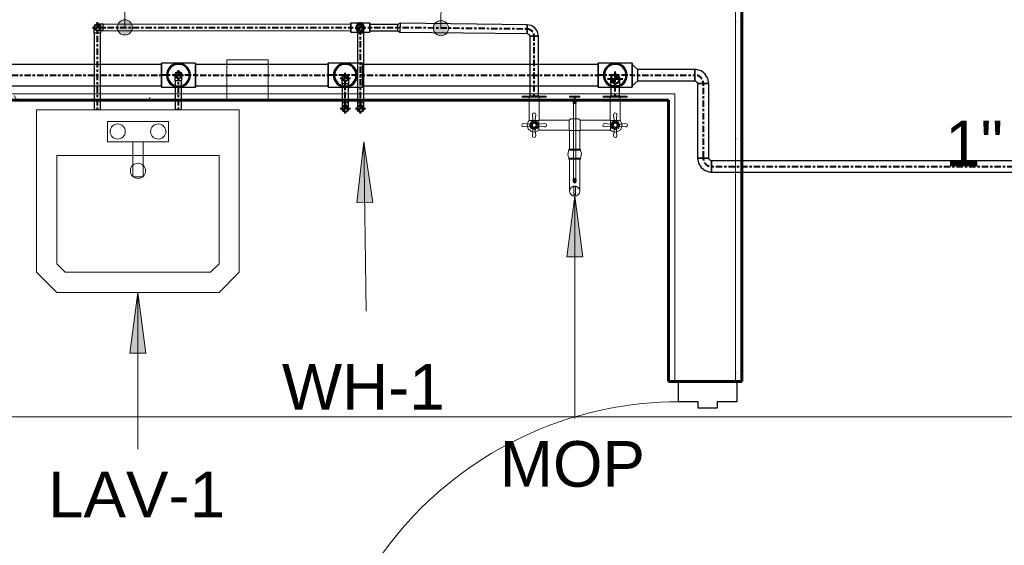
# Model space of a CAD drawing. Header units: inches. Extents: x 102 to 2483, y -110 to 488.
# Tile 15 of 30: x 1408 to 1506, y 41 to 92. Entities that reach past the tile are written whole.
import ezdxf

# ---------------------------------------------------------------- set-up
doc = ezdxf.new("R2010")
doc.units = ezdxf.units.IN
doc.header["$MEASUREMENT"] = 0
doc.linetypes.add('Center', pattern=[1.25, 0.25, -0.1875, 0.625, -0.1875])
for name, color, linetype, lineweight in [('A-DOOR', 31, 'Continuous', 18), ('A-DOOR-FRAM', 31, 'Continuous', 30), ('A-WALL', 113, 'Continuous', 18), ('A-WALL-PATT', 111, 'Continuous', 60), ('G-ANNO-SYMB', 111, 'Continuous', 9), ('G-ANNO-TEXT', 231, 'Continuous', 9), ('I-WALL', 2, 'Continuous', 18), ('P-PIPE', 3, 'Continuous', 30), ('P-PIPE-CNTR', 3, 'Center', 40), ('P-PIPE-IDEN', 2, 'Continuous', 9), ('P-SANR-FIXT', 6, 'Continuous', 9), ('P-SANR-FIXT-IDEN', 2, 'Continuous', 9)]:
    doc.layers.add(name, color=color, linetype=linetype, lineweight=lineweight)
doc.styles.add('Arial_2', font='arial.ttf', dxfattribs={"height": 4.5})
pattern_1 = [(0, (0, 0), (15.36, 3.84), [0.634, -10.886, 0.634, -10.886, -61.44]), (0, (0, 0), (15.36, 3.84), [-23.04, 0.634, -22.406, 0.634, -10.886, -26.88]), (0, (0, 0), (15.36, 3.84), [-57.6, 0.634, -7.046, 0.634, -18.566]), (120, (5.76, 1.92), (-11.00554, 11.38215), [0.634, -10.886, 0.634, -10.886, -61.44]), (120, (5.76, 1.92), (-11.00554, 11.38215), [-23.04, 0.634, -22.406, 0.634, -10.886, -26.88]), (120, (5.76, 1.92), (-11.00554, 11.38215), [-57.6, 0.634, -7.046, 0.634, -18.566]), (240, (7.68, 9.6), (-4.35446, -15.22215), [0.634, -10.886, 0.634, -10.886, -61.44]), (240, (7.68, 9.6), (-4.35446, -15.22215), [-23.04, 0.634, -22.406, 0.634, -10.886, -26.88]), (240, (7.68, 9.6), (-4.35446, -15.22215), [-57.6, 0.634, -7.046, 0.634, -18.566])]

# ---------------------------------------------------------------- blocks, each defined once
blk = doc.blocks.new('Door-Passage-Single-Flush - 36_ x 84_-580149-Domestic Water Floor Plan')
at = {"layer": 'A-DOOR', "color": 50, "lineweight": 30}
for p, q in [((16.25, -2.875), (18, -2.875)), ((16.25, -38.875), (16.25, -2.875)), ((18, -2.875), (18, -38.875)), ((18, -38.875), (16.25, -38.875))]:
    blk.add_line(p, q, dxfattribs=at)
at = {"layer": 'A-DOOR', "color": 7, "lineweight": 9}
blk.add_arc((18, -2.875), 36, 180, 270, dxfattribs=at)
at = {"layer": 'A-DOOR-FRAM', "color": 50}
for p, q in [((-20, 2.875), (-18, 2.875)), ((-20, -2.875), (-20, 2.875)), ((-18, 2.875), (-18, 0.9375)), ((18, 2.875), (20, 2.875)), ((18, 0.9375), (18, 2.875)), ((20, 2.875), (20, -2.875)), ((-18, 0.9375), (-17.375, 0.9375)), ((-17.375, 0.9375), (-17.375, -0.9375)), ((17.375, 0.9375), (18, 0.9375)), ((17.375, -0.9375), (17.375, 0.9375)), ((-18, -0.9375), (-18, -2.875)), ((-17.375, -0.9375), (-18, -0.9375)), ((18, -0.9375), (17.375, -0.9375)), ((18, -2.875), (18, -0.9375)), ((-18, -2.875), (-20, -2.875)), ((20, -2.875), (18, -2.875))]:
    blk.add_line(p, q, dxfattribs=at)
blk = doc.blocks.new('ANG M_I Facility_HOST_REVISED_07082024_rvt-1-Domestic Water Floor Plan')
at = {"layer": 'A-WALL-PATT', "lineweight": 9}
h = blk.add_hatch(dxfattribs=at)
h.set_pattern_fill('FP_2', style=0, pattern_type=2)
h.set_pattern_definition(pattern_1)
h.paths.add_polyline_path([(-31.311, 85.088), (-30.686, 85.088), (-30.686, 56.713), (-31.311, 56.713), (-31.311, 84.463)])
h.paths.add_polyline_path([(-30.686, 16.713), (-30.686, 12.713), (-31.311, 12.713), (-31.311, 16.713)])
h.paths.add_polyline_path([(-31.311, 93.088), (-31.311, 93.713), (-31.311, 135.025), (-30.686, 135.65), (-30.686, 134.766), (-30.686, 93.088)])
h = blk.add_hatch(dxfattribs=at)
h.set_pattern_fill('FP_2', style=0, pattern_type=2)
h.set_pattern_definition(pattern_1)
h.paths.add_polyline_path([(-24.061, 12.713), (-24.686, 12.713), (-24.686, 16.713), (-24.061, 16.713)])
h.paths.add_polyline_path([(-24.686, 132.281), (-24.061, 132.906), (-24.061, 132.022), (-24.061, 56.713), (-24.686, 56.713)])
h = blk.add_hatch(dxfattribs=at)
h.set_pattern_fill('FP_2', style=0, pattern_type=2)
h.set_pattern_definition(pattern_1)
h.paths.add_polyline_path([(-162.186, 85.088), (-31.311, 85.088), (-31.311, 84.463), (-161.561, 84.463), (-162.186, 84.463)])
at = {"layer": 'A-WALL', "color": 10}
for p, q in [((-24.686, 132.281), (-24.686, 56.713)), ((-31.311, 85.088), (-162.186, 85.088)), ((-31.311, 85.088), (-30.686, 85.088)), ((-30.686, 85.088), (-30.686, 56.713))]:
    blk.add_line(p, q, dxfattribs=at)
at = {"layer": 'I-WALL', "color": 250, "lineweight": 60}
for p, q in [((-24.061, 56.713), (-24.061, 132.022)), ((-161.561, 84.463), (-31.311, 84.463)), ((-31.311, 84.463), (-31.311, 56.713)), ((-31.311, 56.713), (-24.061, 56.713))]:
    blk.add_line(p, q, dxfattribs=at)
at = {"layer": 'I-WALL', "color": 10}
for p, q in [((-74.891, 88.463), (-74.891, 84.463)), ((-74.891, 88.463), (-74.891, 88.463)), ((-74.891, 88.463), (-70.828, 88.463)), ((-70.828, 88.463), (-70.828, 84.463)), ((-70.828, 88.463), (-70.828, 88.463)), ((-70.828, 84.463), (-74.891, 84.463)), ((-74.891, 84.463), (-74.891, 84.463)), ((-70.828, 84.463), (-70.828, 84.463)), ((-31.311, 84.463), (-31.311, 84.463)), ((-31.311, 56.713), (-31.311, 56.713)), ((-24.061, 56.713), (-24.061, 56.713))]:
    blk.add_line(p, q, dxfattribs=at)
at = {"layer": 'A-DOOR', "color": 10, "lineweight": 18, "rotation": 269.9999999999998}
blk.add_blockref('Door-Passage-Single-Flush - 36_ x 84_-580149-Domestic Water Floor Plan', (-27.436, 36.713), dxfattribs=at)
blk = doc.blocks.new('Lavatory - Wall Mounted - 20_x18_ - Public-2076793-Domestic Water Floor Plan')
at = {"layer": 'P-SANR-FIXT'}
for p, q in [((-93.666, 67.5), (-93.666, 83.5)), ((-93.666, 83.5), (-73.666, 83.5)), ((-73.666, 83.5), (-93.666, 83.5)), ((-93.666, 83.5), (-93.666, 67.5)), ((-93.666, 83.5), (-93.666, 83.5)), ((-73.666, 83.5), (-73.666, 67.5)), ((-73.666, 67.5), (-73.666, 83.5)), ((-73.666, 83.5), (-73.666, 83.5)), ((-86.666, 80.375), (-86.666, 82.375)), ((-86.666, 82.375), (-80.666, 82.375)), ((-80.666, 82.375), (-86.666, 82.375)), ((-86.666, 82.375), (-86.666, 80.375)), ((-86.666, 82.375), (-86.666, 82.375)), ((-80.666, 82.375), (-80.666, 80.375)), ((-80.666, 80.375), (-80.666, 82.375)), ((-80.666, 82.375), (-80.666, 82.375)), ((-80.666, 80.375), (-86.666, 80.375)), ((-86.666, 80.375), (-80.666, 80.375)), ((-86.666, 80.375), (-86.666, 80.375)), ((-84.166, 80.375), (-83.166, 80.375)), ((-84.166, 80.375), (-84.166, 76.911)), ((-84.166, 80.375), (-84.166, 80.375)), ((-84.166, 80.375), (-84.166, 76.911)), ((-83.166, 80.375), (-84.166, 80.375)), ((-83.166, 76.911), (-83.166, 80.375)), ((-83.166, 80.375), (-83.166, 76.911)), ((-83.166, 80.375), (-83.166, 80.375)), ((-80.666, 80.375), (-80.666, 80.375)), ((-91.666, 68.328), (-91.666, 79)), ((-91.666, 79), (-75.666, 79)), ((-75.666, 79), (-91.666, 79)), ((-91.666, 79), (-91.666, 68.328)), ((-91.666, 79), (-91.666, 79)), ((-75.666, 79), (-75.666, 68.328)), ((-75.666, 68.328), (-75.666, 79)), ((-75.666, 79), (-75.666, 79)), ((-83.166, 76.911), (-84.166, 76.911)), ((-84.166, 76.911), (-84.166, 76.911)), ((-84.166, 76.911), (-83.166, 76.911)), ((-83.166, 76.911), (-83.166, 76.911)), ((-90.837, 67.5), (-91.666, 68.328)), ((-91.666, 68.328), (-90.837, 67.5)), ((-91.666, 68.328), (-91.666, 68.328)), ((-75.666, 68.328), (-76.494, 67.5)), ((-76.494, 67.5), (-75.666, 68.328)), ((-75.666, 68.328), (-75.666, 68.328)), ((-91.666, 65.5), (-93.666, 67.5)), ((-93.666, 67.5), (-91.666, 65.5)), ((-93.666, 67.5), (-93.666, 67.5)), ((-76.494, 67.5), (-90.837, 67.5)), ((-90.837, 67.5), (-76.494, 67.5)), ((-90.837, 67.5), (-90.837, 67.5)), ((-76.494, 67.5), (-76.494, 67.5)), ((-73.666, 67.5), (-75.666, 65.5)), ((-75.666, 65.5), (-73.666, 67.5)), ((-73.666, 67.5), (-73.666, 67.5)), ((-75.666, 65.5), (-91.666, 65.5)), ((-91.666, 65.5), (-75.666, 65.5)), ((-91.666, 65.5), (-91.666, 65.5)), ((-75.666, 65.5), (-75.666, 65.5))]:
    blk.add_line(p, q, dxfattribs=at)
for centre, start, end in [((-85.666, 81.375), 0, 180), ((-85.666, 81.375), 0, 180), ((-81.666, 81.375), 0, 180), ((-81.666, 81.375), 0, 180), ((-85.666, 81.375), 180, 360), ((-85.666, 81.375), 180, 360), ((-81.666, 81.375), 180, 360), ((-81.666, 81.375), 180, 360), ((-83.666, 77.5), 0, 180), ((-83.666, 77.5), 360, 180), ((-83.666, 77.5), 0, 180), ((-83.666, 77.5), 0, 180), ((-83.666, 77.5), 180, 0), ((-83.666, 77.5), 180, 0), ((-83.666, 77.5), 180, 360), ((-83.666, 77.5), 180, 360)]:
    blk.add_arc(centre, 0.75, start, end, dxfattribs=at)
blk = doc.blocks.new('Faucet_MopSink_USACE - Standard-2987613-Domestic Water Floor Plan')
at = {"layer": 'P-SANR-FIXT'}
for p, q in [((-5.186, 0), (-5.186, -0.125)), ((-5.186, 0), (-2.814, 0)), ((-2.814, 0), (-5.186, 0)), ((-2.814, -0.125), (-2.814, 0)), ((-0.5, 0), (-0.5, -0.125)), ((-0.5, 0), (0.5, 0)), ((0.5, 0), (-0.5, 0)), ((0.5, -0.125), (0.5, 0)), ((-2.814, -0.125), (-5.186, -0.125)), ((-5.186, -0.125), (-2.814, -0.125)), ((-4.5, -0.125), (-4.5, -2.403)), ((-3.5, -0.125), (-4.5, -0.125)), ((-4.5, -0.125), (-3.5, -0.125)), ((-3.5, -2.375), (-3.5, -0.125)), ((-0.5, -0.125), (0.5, -0.125)), ((0.5, -0.125), (-0.5, -0.125)), ((-0.156, -0.45), (-0.156, -0.627)), ((-0.125, -0.583), (-0.125, -8.298)), ((-0.062, -0.125), (-0.062, -0.125)), ((-0.062, -0.125), (-0.062, -0.487)), ((-0.062, -0.487), (-0.062, -0.125)), ((0.063, -0.125), (-0.062, -0.125)), ((-0.062, -0.125), (0.063, -0.125)), ((-0.062, -0.487), (-0.062, -0.487)), ((-0.062, -0.579), (0.063, -0.579)), ((0.063, -0.125), (0.063, -0.487)), ((0.063, -0.487), (0.063, -0.125)), ((0.063, -0.125), (0.063, -0.125)), ((0.063, -0.487), (0.063, -0.487)), ((0.125, -8.298), (0.125, -0.583)), ((0.156, -0.627), (0.156, -0.45)), ((2.814, 0), (2.814, -0.125)), ((2.814, 0), (5.186, 0)), ((5.186, 0), (2.814, 0)), ((5.186, -0.125), (2.814, -0.125)), ((2.814, -0.125), (5.186, -0.125)), ((3.5, -0.125), (3.5, -2.375)), ((4.5, -0.125), (3.5, -0.125)), ((3.5, -0.125), (4.5, -0.125)), ((4.5, -2.403), (4.5, -0.125)), ((5.186, -0.125), (5.186, 0)), ((-4.176, -1.852), (-4.082, -2.614)), ((-3.918, -2.614), (-3.824, -1.852)), ((3.824, -1.852), (3.918, -2.614)), ((4.082, -2.614), (4.176, -1.852)), ((-4.119, -2.811), (-5.023, -2.699)), ((-3.528, -2.403), (-4.5, -2.403)), ((-4.5, -2.403), (-3.528, -2.403)), ((-4.119, -2.875), (-4.119, -2.875)), ((-4.119, -2.875), (-4.119, -2.875)), ((-2.977, -2.699), (-3.739, -2.793)), ((-3.528, -2.403), (-3.528, -3.375)), ((-3.528, -3.375), (-3.528, -2.403)), ((-0.533, -2.375), (-3.5, -2.375)), ((-0.533, -2.375), (-0.371, -2.246)), ((-0.533, -3.375), (-0.533, -2.375)), ((-0.533, -2.375), (-0.533, -3.375)), ((0.371, -2.246), (-0.371, -2.246)), ((-0.371, -2.246), (0.371, -2.246)), ((0.371, -2.246), (0.533, -2.375)), ((3.5, -2.375), (0.533, -2.375)), ((0.533, -2.375), (0.533, -3.375)), ((0.533, -3.375), (0.533, -2.375)), ((3.881, -2.811), (2.977, -2.699)), ((3.528, -3.375), (3.528, -2.403)), ((4.5, -2.403), (3.528, -2.403)), ((3.528, -2.403), (4.5, -2.403)), ((3.528, -2.403), (3.528, -3.375)), ((3.881, -2.875), (3.881, -2.875)), ((3.881, -2.875), (3.881, -2.875)), ((5.023, -2.699), (4.261, -2.793)), ((-5.023, -3.051), (-4.119, -2.939)), ((-4.082, -3.136), (-4.176, -3.898)), ((-3.824, -3.898), (-3.918, -3.136)), ((-3.739, -2.957), (-2.977, -3.051)), ((-3.528, -3.375), (-0.533, -3.375)), ((-0.498, -3.409), (-0.533, -3.375)), ((-0.498, -3.409), (-0.498, -5.245)), ((0.498, -3.409), (-0.498, -3.409)), ((-0.498, -3.409), (0.498, -3.409)), ((0.533, -3.375), (0.498, -3.409)), ((0.498, -5.245), (0.498, -3.409)), ((0.533, -3.375), (3.528, -3.375)), ((2.977, -3.051), (3.881, -2.939)), ((3.918, -3.136), (3.824, -3.898)), ((4.176, -3.898), (4.082, -3.136)), ((4.261, -2.957), (5.023, -3.051)), ((-0.564, -5.245), (-0.564, -5.346)), ((0.564, -5.245), (-0.564, -5.245)), ((-0.564, -5.245), (0.564, -5.245)), ((0.564, -5.346), (-0.564, -5.346)), ((-0.564, -5.346), (0, -5.346)), ((0.498, -5.245), (-0.498, -5.245)), ((-0.498, -5.245), (0.498, -5.245)), ((0, -5.346), (0.564, -5.346)), ((0.564, -5.346), (0.564, -5.245)), ((-0.564, -6.133), (-0.564, -6.234)), ((0.564, -6.133), (-0.564, -6.133)), ((-0.564, -6.133), (0, -6.133)), ((-0.564, -6.234), (0.564, -6.234)), ((0.564, -6.234), (-0.564, -6.234)), ((-0.5, -6.234), (-0.5, -8.75)), ((0, -6.133), (0.564, -6.133)), ((0, -6.234), (0, -6.234)), ((0, -6.234), (0, -6.234)), ((0.5, -8.75), (0.5, -6.234)), ((0.564, -6.234), (0.564, -6.133)), ((-0.156, -8.254), (-0.156, -8.431)), ((-0.062, -8.312), (-0.062, -8.124)), ((-0.062, -8.124), (-0.062, -8.558)), ((-0.062, -8.124), (0.063, -8.124)), ((-0.062, -8.558), (-0.062, -8.312)), ((-0.062, -8.558), (0.063, -8.558)), ((-0.062, -8.558), (-0.062, -8.558)), ((0.063, -8.558), (-0.062, -8.558)), ((0.063, -8.558), (0.063, -8.124)), ((0.063, -8.124), (0.063, -8.312)), ((0.063, -8.312), (0.063, -8.558)), ((0.063, -8.558), (0.063, -8.558)), ((0.156, -8.431), (0.156, -8.254)), ((-0.094, -9.859), (-0.094, -8.873)), ((-0.094, -9.506), (-0.094, -8.873)), ((-0.094, -9.672), (-0.094, -9.506)), ((-0.094, -9.672), (0.094, -9.672)), ((0.094, -9.672), (-0.094, -9.672)), ((-0.094, -9.859), (-0.094, -9.672)), ((0.094, -8.873), (0.094, -9.859)), ((0.094, -8.873), (0.094, -9.506)), ((0.094, -9.506), (0.094, -9.672)), ((0.094, -9.672), (0.094, -9.859)), ((-0.094, -9.859), (0.094, -9.859)), ((-0.094, -9.859), (-0.094, -9.859)), ((0.094, -9.859), (0.094, -9.859))]:
    blk.add_line(p, q, dxfattribs=at)
at = {"layer": 'P-SANR-FIXT', "flags": 128}
for points in [[(0, -0.294), (-0.089, -0.322), (-0.156, -0.45)], [(0.156, -0.45), (0.092, -0.324), (0, -0.294)], [(-4.176, -1.852), (-4.114, -1.693), (-4, -1.652)], [(-4, -1.652), (-3.851, -1.734), (-3.824, -1.852)], [(3.824, -1.852), (3.886, -1.693), (4, -1.652)], [(4, -1.652), (4.149, -1.734), (4.176, -1.852)], [(-5.223, -2.875), (-5.141, -2.726), (-5.023, -2.699)], [(-5.023, -3.051), (-5.182, -2.989), (-5.223, -2.875)], [(-4, -3.563), (-4.343, -3.471), (-4.594, -3.22), (-4.687, -2.878), (-4.597, -2.535), (-4.5, -2.403)], [(-4.082, -2.614), (-4.248, -2.758), (-4.254, -2.978), (-4.096, -3.132), (-4.082, -3.136)], [(-3.739, -2.793), (-3.883, -2.627), (-3.918, -2.614)], [(-2.977, -2.699), (-2.818, -2.761), (-2.777, -2.875)], [(-2.777, -2.875), (-2.859, -3.024), (-2.977, -3.051)], [(2.777, -2.875), (2.859, -2.726), (2.977, -2.699)], [(2.977, -3.051), (2.818, -2.989), (2.777, -2.875)], [(3.918, -2.614), (3.752, -2.758), (3.746, -2.978), (3.904, -3.132), (3.918, -3.136)], [(4.5, -2.403), (4.669, -2.715), (4.659, -3.07), (4.474, -3.373), (4.162, -3.543), (4, -3.563)], [(4.261, -2.793), (4.117, -2.627), (4.082, -2.614)], [(5.023, -2.699), (5.182, -2.761), (5.223, -2.875)], [(5.223, -2.875), (5.141, -3.024), (5.023, -3.051)], [(-3.528, -3.375), (-3.84, -3.544), (-4, -3.563)], [(-3.918, -3.136), (-3.752, -2.992), (-3.739, -2.957)], [(4, -3.563), (3.657, -3.471), (3.528, -3.375)], [(4.082, -3.136), (4.248, -2.992), (4.261, -2.957)], [(-4, -4.098), (-4.149, -4.016), (-4.176, -3.898)], [(-3.824, -3.898), (-3.886, -4.057), (-4, -4.098)], [(4, -4.098), (3.851, -4.016), (3.824, -3.898)], [(4.176, -3.898), (4.114, -4.057), (4, -4.098)], [(-0.564, -6.133), (-0.685, -5.799), (-0.623, -5.449), (-0.564, -5.346)], [(0.564, -5.346), (0.685, -5.679), (0.623, -6.029), (0.564, -6.133)], [(-0.156, -8.431), (-0.092, -8.558), (0, -8.587)], [(0, -8.587), (0.089, -8.559), (0.156, -8.431)], [(-0.5, -8.75), (-0.5, -9.075), (-0.5, -9.306), (-0.5, -9.375)], [(0.5, -9.375), (0.5, -9.284), (0.5, -9.036), (0.5, -8.75)]]:
    blk.add_lwpolyline(points, dxfattribs=at)
at = {"layer": 'P-SANR-FIXT'}
for centre, radius, start, end in [((-4, -2.875), 0.438, 90, 270), ((-4, -2.875), 0.438, 90, 270), ((-4, -2.875), 0.438, 90, 270), ((-4, -2.875), 0.438, 90, 270), ((-4, -2.875), 0.312, 90, 270), ((-4, -2.875), 0.219, 90, 270), ((-4, -2.875), 0.187, 90, 270), ((-4, -2.875), 0.187, 90, 270), ((-4, -2.875), 0.438, 270, 90), ((-4, -2.875), 0.438, 270, 90), ((-4, -2.875), 0.438, 270, 90), ((-4, -2.875), 0.438, 270, 90), ((-4, -2.875), 0.312, 270, 90), ((-4, -2.875), 0.219, 270, 90), ((-4, -2.875), 0.187, 270, 90), ((-4, -2.875), 0.187, 270, 90), ((4, -2.875), 0.438, 90, 270), ((4, -2.875), 0.438, 90, 270), ((4, -2.875), 0.438, 90, 270), ((4, -2.875), 0.438, 90, 270), ((4, -2.875), 0.312, 90, 270), ((4, -2.875), 0.219, 90, 270), ((4, -2.875), 0.187, 90, 270), ((4, -2.875), 0.187, 90, 270), ((4, -2.875), 0.438, 270, 90), ((4, -2.875), 0.438, 270, 90), ((4, -2.875), 0.438, 270, 90), ((4, -2.875), 0.438, 270, 90), ((4, -2.875), 0.312, 270, 90), ((4, -2.875), 0.219, 270, 90), ((4, -2.875), 0.187, 270, 90), ((4, -2.875), 0.187, 270, 90), ((0, -9.375), 0.5, 90, 270), ((0, -9.375), 0.5, 270, 90)]:
    blk.add_arc(centre, radius, start, end, dxfattribs=at)
for centre, major_axis, start_param, end_param in [((0, -0.627), (-0.156, 0), 4.712389, 7.853982), ((0, -0.583), (-0.125, 0), 4.712389, 7.853982), ((0, -0.583), (-0.125, 0), 1.570796, 4.712389), ((0, -0.627), (-0.156, 0), 1.570796, 4.712389), ((0, -8.254), (-0.156, 0), 4.712389, 7.853982), ((0, -8.298), (-0.125, 0), 4.712389, 7.853982), ((0, -8.254), (-0.156, 0), 1.570796, 4.712389), ((0, -8.298), (-0.125, 0), 1.570796, 4.712389)]:
    blk.add_ellipse(centre, major_axis=major_axis, ratio=0.707107, start_param=start_param, end_param=end_param, dxfattribs=at)
for points in [[(-4, -2.614), (-4.005, -2.614), (-4.015, -2.614), (-4.028, -2.614), (-4.041, -2.614), (-4.053, -2.614), (-4.063, -2.614), (-4.071, -2.614), (-4.077, -2.614), (-4.083, -2.614), (-4.082, -2.613), (-4.073, -2.613), (-4.063, -2.613), (-4.05, -2.613), (-4.029, -2.613), (-4.012, -2.613), (-4, -2.613)], [(-4, -2.613), (-3.995, -2.613), (-3.985, -2.613), (-3.972, -2.613), (-3.959, -2.613), (-3.947, -2.613), (-3.937, -2.613), (-3.929, -2.613), (-3.923, -2.613), (-3.917, -2.614), (-3.918, -2.614), (-3.927, -2.614), (-3.937, -2.614), (-3.95, -2.614), (-3.971, -2.614), (-3.988, -2.614), (-4, -2.614)], [(-3.739, -2.875), (-3.739, -2.87), (-3.739, -2.86), (-3.739, -2.847), (-3.739, -2.834), (-3.739, -2.822), (-3.739, -2.812), (-3.739, -2.804), (-3.739, -2.798), (-3.739, -2.792), (-3.738, -2.793), (-3.738, -2.802), (-3.738, -2.812), (-3.738, -2.825), (-3.738, -2.846), (-3.738, -2.863), (-3.738, -2.875)], [(-3.738, -2.875), (-3.738, -2.88), (-3.738, -2.89), (-3.738, -2.903), (-3.738, -2.916), (-3.738, -2.928), (-3.738, -2.938), (-3.738, -2.946), (-3.738, -2.952), (-3.739, -2.958), (-3.739, -2.957), (-3.739, -2.948), (-3.739, -2.938), (-3.739, -2.925), (-3.739, -2.904), (-3.739, -2.887), (-3.739, -2.875)], [(4, -2.614), (3.995, -2.614), (3.985, -2.614), (3.972, -2.614), (3.959, -2.614), (3.947, -2.614), (3.937, -2.614), (3.929, -2.614), (3.923, -2.614), (3.917, -2.614), (3.918, -2.613), (3.927, -2.613), (3.937, -2.613), (3.95, -2.613), (3.971, -2.613), (3.988, -2.613), (4, -2.613)], [(4, -2.613), (4.005, -2.613), (4.015, -2.613), (4.028, -2.613), (4.041, -2.613), (4.053, -2.613), (4.063, -2.613), (4.071, -2.613), (4.077, -2.613), (4.083, -2.614), (4.082, -2.614), (4.073, -2.614), (4.063, -2.614), (4.05, -2.614), (4.029, -2.614), (4.012, -2.614), (4, -2.614)], [(4.261, -2.875), (4.261, -2.87), (4.261, -2.86), (4.261, -2.847), (4.261, -2.834), (4.261, -2.822), (4.261, -2.812), (4.261, -2.804), (4.261, -2.798), (4.261, -2.792), (4.262, -2.793), (4.262, -2.802), (4.262, -2.812), (4.262, -2.825), (4.262, -2.846), (4.262, -2.863), (4.262, -2.875)], [(4.262, -2.875), (4.262, -2.88), (4.262, -2.89), (4.262, -2.903), (4.262, -2.916), (4.262, -2.928), (4.262, -2.938), (4.262, -2.946), (4.262, -2.952), (4.261, -2.958), (4.261, -2.957), (4.261, -2.948), (4.261, -2.938), (4.261, -2.925), (4.261, -2.904), (4.261, -2.887), (4.261, -2.875)], [(-4, -3.137), (-4.005, -3.137), (-4.015, -3.137), (-4.028, -3.137), (-4.041, -3.137), (-4.053, -3.137), (-4.063, -3.137), (-4.071, -3.137), (-4.077, -3.137), (-4.083, -3.136), (-4.082, -3.136), (-4.073, -3.136), (-4.063, -3.136), (-4.05, -3.136), (-4.029, -3.136), (-4.012, -3.136), (-4, -3.136)], [(-4, -3.136), (-3.995, -3.136), (-3.985, -3.136), (-3.972, -3.136), (-3.959, -3.136), (-3.947, -3.136), (-3.937, -3.136), (-3.929, -3.136), (-3.923, -3.136), (-3.917, -3.136), (-3.918, -3.137), (-3.927, -3.137), (-3.937, -3.137), (-3.95, -3.137), (-3.971, -3.137), (-3.988, -3.137), (-4, -3.137)], [(4, -3.137), (3.995, -3.137), (3.985, -3.137), (3.972, -3.137), (3.959, -3.137), (3.947, -3.137), (3.937, -3.137), (3.929, -3.137), (3.923, -3.137), (3.917, -3.136), (3.918, -3.136), (3.927, -3.136), (3.937, -3.136), (3.95, -3.136), (3.971, -3.136), (3.988, -3.136), (4, -3.136)], [(4, -3.136), (4.005, -3.136), (4.015, -3.136), (4.028, -3.136), (4.041, -3.136), (4.053, -3.136), (4.063, -3.136), (4.071, -3.136), (4.077, -3.136), (4.083, -3.136), (4.082, -3.137), (4.073, -3.137), (4.063, -3.137), (4.05, -3.137), (4.029, -3.137), (4.012, -3.137), (4, -3.137)]]:
    blk.add_open_spline(points, degree=3, knots=[0, 0, 0, 0, 0.055556, 0.111111, 0.166667, 0.222222, 0.277778, 0.333333, 0.388889, 0.444444, 0.583333, 0.652778, 0.722222, 0.791667, 0.861111, 1, 1, 1, 1], dxfattribs=at)
for points in [[(-3.5, -2.375), (-3.5, -2.375), (-3.505, -2.38), (-3.519, -2.394), (-3.528, -2.403)], [(-3.528, -2.403), (-3.519, -2.394), (-3.505, -2.38), (-3.5, -2.375), (-3.5, -2.375)], [(3.528, -2.403), (3.519, -2.394), (3.505, -2.38), (3.5, -2.375), (3.5, -2.375)], [(3.5, -2.375), (3.5, -2.375), (3.505, -2.38), (3.519, -2.394), (3.528, -2.403)], [(-0.094, -8.873), (-0.084, -8.891), (-0.059, -8.921), (-0.022, -8.934), (0, -8.937)], [(0, -8.937), (0.022, -8.934), (0.059, -8.921), (0.084, -8.891), (0.094, -8.873)], [(0, -9.859), (-0.022, -9.859), (-0.059, -9.859), (-0.084, -9.859), (-0.094, -9.859)], [(0.094, -9.859), (0.084, -9.859), (0.059, -9.859), (0.022, -9.859), (0, -9.859)]]:
    blk.add_open_spline(points, degree=3, dxfattribs=at)
blk = doc.blocks.new('Elbow - Generic - Standard-3019518-Domestic Water Floor Plan')
at = {"layer": 'P-PIPE', "color": 20}
blk.add_line((-87.666, 91.091), (-87.666, 91.091), dxfattribs=at)
blk.add_line((-87.666, 91.091), (-87.666, 91.091), dxfattribs=at)
at = {"layer": 'P-PIPE', "color": 20, "flags": 128}
for points in [[(-87.978, 91.653), (-87.889, 91.872), (-87.672, 91.966), (-87.666, 91.966)], [(-87.978, 91.091), (-87.978, 91.398), (-87.978, 91.605), (-87.978, 91.653)], [(-87.666, 91.341), (-87.884, 91.43), (-87.978, 91.647), (-87.978, 91.653)], [(-87.666, 91.966), (-87.447, 91.877), (-87.353, 91.66), (-87.353, 91.653)], [(-87.353, 91.653), (-87.442, 91.435), (-87.659, 91.341), (-87.666, 91.341)], [(-87.353, 91.653), (-87.353, 91.562), (-87.353, 91.318), (-87.353, 91.091)]]:
    blk.add_lwpolyline(points, dxfattribs=at)
at = {"layer": 'P-PIPE', "color": 20}
for radius, start, end in [(0.312, 90, 270), (0.313, 270, 90)]:
    blk.add_arc((-87.666, 91.653), radius, start, end, dxfattribs=at)
blk = doc.blocks.new('Elbow - Generic - Standard-V5-Domestic Water Floor Plan')
at = {"layer": 'P-PIPE', "color": 20}
blk.add_line((-87.103, 91.653), (-87.103, 91.653), dxfattribs=at)
blk.add_line((-87.103, 91.653), (-87.103, 91.653), dxfattribs=at)
at = {"layer": 'P-PIPE', "color": 20, "flags": 128}
for points in [[(-87.103, 91.966), (-87.41, 91.966), (-87.618, 91.966), (-87.666, 91.966)], [(-87.666, 91.341), (-87.574, 91.341), (-87.33, 91.341), (-87.103, 91.341)]]:
    blk.add_lwpolyline(points, dxfattribs=at)
at = {"layer": 'P-PIPE', "color": 20}
for radius, start, end in [(0.313, 0, 180), (0.312, 180, 0)]:
    blk.add_arc((-87.666, 91.653), radius, start, end, dxfattribs=at)
blk = doc.blocks.new('Elbow - Generic - Standard-3199347-Domestic Water Floor Plan')
at = {"layer": 'P-PIPE', "color": 20}
for p, q in [((-0.68, -0.438), (-0.68, 0.437)), ((-0.68, 0.437), (-0.68, -0.438)), ((0.445, 0.675), (-0.43, 0.685)), ((-0.43, 0.685), (0.445, 0.675))]:
    blk.add_line(p, q, dxfattribs=at)
at = {"layer": 'P-PIPE', "color": 20, "flags": 128}
for points in [[(-0.43, 0.685), (-0.52, 0.495), (-0.68, 0.437)], [(-0.68, -0.438), (-0.233, -0.345), (0.14, -0.083), (0.379, 0.306), (0.445, 0.675)]]:
    blk.add_lwpolyline(points, dxfattribs=at)
blk = doc.blocks.new('Elbow - Generic - Standard-V6-Domestic Water Floor Plan')
at = {"layer": 'P-PIPE', "color": 170}
blk.add_line((-63.2, 84.216), (-63.2, 84.216), dxfattribs=at)
blk.add_line((-63.2, 84.216), (-63.2, 84.216), dxfattribs=at)
at = {"layer": 'P-PIPE', "color": 170, "flags": 128}
for points in [[(-63.512, 84.216), (-63.512, 83.909), (-63.512, 83.701), (-63.512, 83.653)], [(-62.887, 83.653), (-62.887, 83.745), (-62.887, 83.989), (-62.887, 84.216)]]:
    blk.add_lwpolyline(points, dxfattribs=at)
at = {"layer": 'P-PIPE', "color": 170}
for radius, start, end in [(0.312, 90, 270), (0.313, 270, 90)]:
    blk.add_arc((-63.2, 83.653), radius, start, end, dxfattribs=at)
blk = doc.blocks.new('Elbow - Generic - Standard-V7-Domestic Water Floor Plan')
at = {"layer": 'P-PIPE', "color": 20}
blk.add_line((-61.7, 91.091), (-61.7, 91.091), dxfattribs=at)
blk.add_line((-61.7, 91.091), (-61.7, 91.091), dxfattribs=at)
at = {"layer": 'P-PIPE', "color": 20, "flags": 128}
for points in [[(-62.013, 91.653), (-62.013, 91.562), (-62.013, 91.318), (-62.012, 91.091)], [(-61.387, 91.091), (-61.388, 91.398), (-61.388, 91.605), (-61.388, 91.653)]]:
    blk.add_lwpolyline(points, dxfattribs=at)
at = {"layer": 'P-PIPE', "color": 20}
for start_param, end_param in [(0, 3.141593), (3.141593, 6.283185)]:
    blk.add_ellipse((-61.7, 91.653), major_axis=(0, 0.312), ratio=1, start_param=start_param, end_param=end_param, dxfattribs=at)
blk = doc.blocks.new('Pipe Transition - Standard-3219321-Domestic Water Floor Plan')
at = {"layer": 'P-PIPE', "color": 170}
for centre, radius, start, end in [((-63.2, 86.934), 1.062, 90, 180), ((-63.2, 86.934), 1.062, 360, 90), ((-63.2, 86.934), 1.062, 180, 270), ((-63.2, 86.653), 0.313, 90, 180), ((-63.2, 86.653), 0.313, 180, 270), ((-63.2, 86.653), 0.312, 360, 90), ((-63.2, 86.934), 1.062, 270, 360), ((-63.2, 86.653), 0.312, 270, 0)]:
    blk.add_arc(centre, radius, start, end, dxfattribs=at)
blk = doc.blocks.new('Elbow - Generic - Standard-V8-Domestic Water Floor Plan')
at = {"layer": 'P-PIPE', "color": 170}
blk.add_line((-63.2, 86.091), (-63.2, 86.091), dxfattribs=at)
blk.add_line((-63.2, 86.091), (-63.2, 86.091), dxfattribs=at)
at = {"layer": 'P-PIPE', "color": 170, "flags": 128}
for points in [[(-63.512, 86.653), (-63.423, 86.872), (-63.207, 86.966), (-63.2, 86.966)], [(-63.512, 86.091), (-63.512, 86.398), (-63.512, 86.605), (-63.512, 86.653)], [(-63.2, 86.341), (-63.418, 86.43), (-63.512, 86.647), (-63.512, 86.653)], [(-63.2, 86.966), (-62.981, 86.877), (-62.887, 86.66), (-62.887, 86.653)], [(-62.887, 86.653), (-62.977, 86.435), (-63.193, 86.341), (-63.2, 86.341)], [(-62.887, 86.653), (-62.887, 86.562), (-62.887, 86.318), (-62.887, 86.091)]]:
    blk.add_lwpolyline(points, dxfattribs=at)
at = {"layer": 'P-PIPE', "color": 170}
for start, end in [(90, 270), (270, 90)]:
    blk.add_arc((-63.2, 86.653), 0.312, start, end, dxfattribs=at)
blk = doc.blocks.new('Elbow - Generic - Standard-3019401-Domestic Water Floor Plan')
at = {"layer": 'P-PIPE', "color": 170}
blk.add_line((-36.562, 85.875), (-36.562, 85.875), dxfattribs=at)
blk.add_line((-36.562, 85.875), (-36.562, 85.875), dxfattribs=at)
at = {"layer": 'P-PIPE', "color": 170, "flags": 128}
for points in [[(-37, 86.562), (-36.909, 86.829), (-36.675, 86.985), (-36.562, 87)], [(-37, 85.875), (-37, 86.218), (-37, 86.469), (-37, 86.562), (-37, 86.562)], [(-36.562, 86.125), (-36.829, 86.215), (-36.985, 86.449), (-37, 86.562)], [(-36.562, 87), (-36.296, 86.91), (-36.14, 86.676), (-36.125, 86.562)], [(-36.125, 86.562), (-36.215, 86.296), (-36.449, 86.14), (-36.562, 86.125)], [(-36.125, 86.562), (-36.125, 86.471), (-36.125, 86.22), (-36.125, 85.878), (-36.125, 85.875)]]:
    blk.add_lwpolyline(points, dxfattribs=at)
at = {"layer": 'P-PIPE', "color": 170}
for radius, start, end in [(0.437, 90, 270), (0.438, 270, 90)]:
    blk.add_arc((-36.562, 86.562), radius, start, end, dxfattribs=at)
blk = doc.blocks.new('Pipe Transition - Standard-3219360-Domestic Water Floor Plan')
at = {"layer": 'P-PIPE', "color": 170}
for centre, radius, start, end in [((-36.562, 86.934), 1.062, 90, 180), ((-36.562, 86.934), 1.062, 360, 90), ((-36.562, 86.934), 1.062, 180, 270), ((-36.562, 86.562), 0.438, 90, 180), ((-36.562, 86.562), 0.438, 180, 270), ((-36.562, 86.562), 0.437, 360, 90), ((-36.562, 86.934), 1.062, 270, 360), ((-36.562, 86.562), 0.437, 270, 0)]:
    blk.add_arc(centre, radius, start, end, dxfattribs=at)
blk = doc.blocks.new('Pipe Transition - Standard-3219753-Domestic Water Floor Plan')
at = {"layer": 'P-PIPE', "color": 170}
for radius, start, end in [(1.062, 90, 180), (1.062, 360, 90), (1.062, 180, 270), (0.313, 90, 180), (0.313, 180, 270), (0.312, 360, 90), (1.062, 270, 0), (0.312, 270, 0)]:
    blk.add_arc((-79.666, 86.934), radius, start, end, dxfattribs=at)
blk = doc.blocks.new('Elbow - Generic - Standard-V9-Domestic Water Floor Plan')
at = {"layer": 'P-PIPE', "color": 170}
for p, q in [((-0.812, -0.563), (-0.812, 0.562)), ((-0.812, 0.562), (-0.812, -0.563)), ((0.562, 0.812), (-0.563, 0.812)), ((-0.563, 0.812), (0.562, 0.812))]:
    blk.add_line(p, q, dxfattribs=at)
at = {"layer": 'P-PIPE', "color": 170, "flags": 128}
for points in [[(-0.563, 0.812), (-0.651, 0.622), (-0.812, 0.562)], [(-0.812, -0.563), (-0.316, -0.47), (0.113, -0.204), (0.418, 0.198), (0.556, 0.684), (0.562, 0.812)]]:
    blk.add_lwpolyline(points, dxfattribs=at)

msp = doc.modelspace()

# ---------------------------------------------------------------- hatches: boundary and pattern name
at = {"layer": 'G-ANNO-TEXT'}
msp.add_hatch(color=7, dxfattribs=at).paths.add_polyline_path([(1442.306, 80.35), (1441.596, 74.34), (1443.176, 74.361)])
at = {"layer": 'P-PIPE-IDEN'}
h = msp.add_hatch(color=256, dxfattribs=at)
edge = h.paths.add_edge_path()
edge.add_arc((1418.698, 91.651), 0.75, 0, 360)
h = msp.add_hatch(color=256, dxfattribs=at)
edge = h.paths.add_edge_path()
edge.add_arc((1449.907, 91.576), 0.75, 0, 360)
at = {"layer": 'P-SANR-FIXT-IDEN'}
for points in [[(1463.103, 75), (1462.313, 69), (1463.893, 69)], [(1420, 65.5), (1419.21, 59.5), (1420.79, 59.5)]]:
    msp.add_hatch(color=256, dxfattribs=at).paths.add_polyline_path(points)

# ---------------------------------------------------------------- linework, layer by layer
at = {"layer": 'G-ANNO-SYMB'}
msp.add_line((1312.873, 53.244), (1525.968, 53.244), dxfattribs=at)
at = {"layer": 'G-ANNO-TEXT', "color": 7}
for p, q in [((1442.306, 80.35), (1441.596, 74.34)), ((1443.176, 74.361), (1442.306, 80.35)), ((1442.306, 80.35), (1442.528, 63.647)), ((1441.596, 74.34), (1443.176, 74.361))]:
    msp.add_line(p, q, dxfattribs=at)
at = {"layer": 'P-PIPE', "color": 20}
for p, q in [((1416.562, 91.341), (1416.563, 91.966)), ((1440.996, 91.942), (1416.563, 91.966)), ((1440.996, 92.067), (1440.995, 91.629)), ((1440.995, 91.629), (1440.996, 92.067)), ((1440.995, 91.317), (1440.996, 91.942)), ((1440.995, 91.629), (1440.995, 91.192)), ((1440.995, 91.192), (1440.995, 91.629)), ((1441.933, 92.066), (1440.996, 92.067)), ((1442.871, 92.065), (1441.933, 92.066)), ((1441.933, 92.066), (1441.933, 92.066)), ((1442.871, 92.065), (1442.87, 91.628)), ((1442.87, 91.628), (1442.871, 92.065)), ((1442.87, 91.315), (1442.871, 91.94)), ((1442.87, 91.628), (1442.87, 91.19)), ((1442.87, 91.19), (1442.87, 91.628)), ((1445.644, 91.937), (1442.871, 91.94)), ((1445.644, 91.312), (1445.644, 91.937)), ((1445.868, 92.06), (1445.648, 91.937)), ((1445.868, 92.06), (1445.858, 91.185)), ((1458.428, 91.917), (1445.868, 92.06)), ((1458.428, 91.917), (1458.418, 91.042)), ((1415.688, 91.091), (1415.688, 83.5)), ((1416.313, 91.091), (1415.688, 91.091)), ((1416.313, 83.5), (1416.313, 91.091)), ((1416.562, 91.341), (1440.995, 91.317)), ((1440.995, 91.192), (1442.87, 91.19)), ((1441.653, 91.091), (1441.653, 84.216)), ((1442.278, 91.091), (1441.653, 91.091)), ((1441.933, 91.191), (1441.933, 91.191)), ((1442.278, 84.216), (1442.278, 91.091)), ((1442.87, 91.315), (1445.644, 91.312)), ((1445.641, 91.312), (1445.858, 91.185)), ((1445.858, 91.185), (1458.418, 91.042)), ((1458.666, 90.789), (1458.666, 84.875)), ((1459.541, 90.789), (1458.666, 90.789)), ((1459.541, 84.875), (1459.541, 90.789)), ((1459.541, 84.875), (1458.666, 84.875)), ((1442.278, 84.216), (1441.653, 84.216)), ((1416.313, 83.5), (1415.688, 83.5))]:
    msp.add_line(p, q, dxfattribs=at)
at = {"layer": 'P-PIPE', "color": 170}
for p, q in [((1422.313, 87.997), (1369.6, 87.997)), ((1425.688, 88.122), (1422.313, 88.122)), ((1422.313, 88.122), (1422.313, 86.934)), ((1422.313, 86.934), (1422.313, 88.122)), ((1422.313, 85.872), (1422.313, 87.997)), ((1425.688, 88.122), (1425.688, 86.934)), ((1425.688, 86.934), (1425.688, 88.122)), ((1438.778, 87.997), (1425.688, 87.997)), ((1425.688, 85.872), (1425.688, 87.997)), ((1442.153, 88.122), (1438.778, 88.122)), ((1438.778, 88.122), (1438.778, 86.934)), ((1438.778, 86.934), (1438.778, 88.122)), ((1438.778, 85.872), (1438.778, 87.997)), ((1442.153, 88.122), (1442.153, 86.934)), ((1442.153, 86.934), (1442.153, 88.122)), ((1465.416, 87.997), (1442.153, 87.997)), ((1442.153, 85.872), (1442.153, 87.997)), ((1468.791, 88.122), (1465.416, 88.122)), ((1465.416, 88.122), (1465.416, 86.934)), ((1465.416, 86.934), (1465.416, 88.122)), ((1465.416, 85.872), (1465.416, 87.997)), ((1468.791, 88.122), (1468.791, 86.934)), ((1468.791, 86.934), (1468.791, 88.122)), ((1469.322, 87.497), (1468.791, 87.997)), ((1474.978, 87.497), (1469.322, 87.497)), ((1469.322, 86.372), (1469.322, 87.497)), ((1474.978, 86.372), (1474.978, 87.497)), ((1422.313, 86.934), (1422.313, 85.747)), ((1422.313, 85.747), (1422.313, 86.934)), ((1425.688, 86.934), (1425.688, 85.747)), ((1425.688, 85.747), (1425.688, 86.934)), ((1438.778, 86.934), (1438.778, 85.747)), ((1438.778, 85.747), (1438.778, 86.934)), ((1442.153, 86.934), (1442.153, 85.747)), ((1442.153, 85.747), (1442.153, 86.934)), ((1465.416, 86.934), (1465.416, 85.747)), ((1465.416, 85.747), (1465.416, 86.934)), ((1468.791, 86.934), (1468.791, 85.747)), ((1468.791, 85.747), (1468.791, 86.934)), ((1369.6, 85.872), (1422.313, 85.872)), ((1422.313, 85.747), (1425.688, 85.747)), ((1423.688, 86.372), (1423.688, 83.5)), ((1424.313, 86.372), (1423.688, 86.372)), ((1424.313, 83.5), (1424.313, 86.372)), ((1425.688, 85.872), (1438.778, 85.872)), ((1438.778, 85.747), (1442.153, 85.747)), ((1440.153, 86.091), (1440.153, 84.216)), ((1440.778, 86.091), (1440.153, 86.091)), ((1440.778, 84.216), (1440.778, 86.091)), ((1442.153, 85.872), (1465.416, 85.872)), ((1465.416, 85.747), (1468.791, 85.747)), ((1466.666, 85.875), (1466.666, 84.875)), ((1467.541, 85.875), (1466.666, 85.875)), ((1467.541, 84.875), (1467.541, 85.875)), ((1468.791, 85.872), (1469.322, 86.372)), ((1469.322, 86.372), (1474.978, 86.372)), ((1475.228, 86.122), (1475.228, 78.747)), ((1475.228, 86.122), (1476.353, 86.122)), ((1476.353, 78.747), (1476.353, 86.122)), ((1467.541, 84.875), (1466.666, 84.875)), ((1440.778, 84.216), (1440.153, 84.216)), ((1424.313, 83.5), (1423.688, 83.5)), ((1475.228, 78.747), (1476.353, 78.747)), ((1668.978, 78.497), (1476.603, 78.497)), ((1476.603, 77.372), (1476.603, 78.497)), ((1476.603, 77.372), (1668.978, 77.372))]:
    msp.add_line(p, q, dxfattribs=at)
at = {"layer": 'P-PIPE', "color": 1, "lineweight": 40}
for centre, radius, start, end in [((1416, 91.653), 0.312, 0, 180), ((1416, 91.653), 0.312, 180, 0), ((1416, 91.497), 0.156, 90, 270), ((1416, 91.81), 0.156, 270, 90), ((1441.965, 91.653), 0.312, 0, 180), ((1441.965, 91.653), 0.312, 180, 0), ((1441.965, 91.497), 0.156, 90, 270), ((1441.965, 91.81), 0.156, 270, 90), ((1441.966, 83.653), 0.312, 0, 180), ((1441.966, 83.653), 0.312, 180, 0), ((1441.966, 83.497), 0.156, 90, 270), ((1441.966, 83.81), 0.156, 270, 90)]:
    msp.add_arc(centre, radius, start, end, dxfattribs=at)
at = {"layer": 'P-PIPE', "color": 170}
for centre, start, end in [((1424, 86.934), 90, 180), ((1424, 86.934), 0, 90), ((1440.466, 86.934), 90, 180), ((1440.466, 86.934), 0, 90), ((1467.103, 86.934), 90, 180), ((1467.103, 86.934), 0, 90), ((1424, 86.934), 180, 270), ((1424, 86.934), 270, 0), ((1440.466, 86.934), 180, 270), ((1440.466, 86.934), 270, 0), ((1467.103, 86.934), 180, 270), ((1467.103, 86.934), 270, 0)]:
    msp.add_arc(centre, 1.188, start, end, dxfattribs=at)
at = {"layer": 'P-PIPE', "color": 160, "lineweight": 40}
for centre, radius, start, end in [((1424, 86.934), 0.312, 0, 180), ((1424, 86.934), 0.313, 180, 0), ((1424, 86.778), 0.156, 90, 270), ((1424, 87.091), 0.156, 270, 90), ((1440.466, 86.653), 0.312, 0, 180), ((1440.466, 86.653), 0.312, 180, 0), ((1440.466, 86.497), 0.156, 90, 270), ((1440.466, 86.81), 0.156, 270, 90), ((1467.103, 86.562), 0.438, 0, 180), ((1467.103, 86.562), 0.438, 180, 0), ((1467.103, 86.344), 0.219, 90, 270), ((1467.103, 86.781), 0.219, 270, 90), ((1440.466, 83.653), 0.312, 0, 180), ((1440.466, 83.653), 0.312, 180, 0), ((1440.466, 83.497), 0.156, 90, 270), ((1440.466, 83.81), 0.156, 270, 90)]:
    msp.add_arc(centre, radius, start, end, dxfattribs=at)
at = {"layer": 'P-PIPE', "color": 20}
for start_param, end_param in [(6.2822, 7.852996), (1.569811, 3.140607), (3.140607, 4.711404), (4.711404, 6.2822)]:
    msp.add_ellipse((1441.933, 91.628), major_axis=(0, 0.437), ratio=1, start_param=start_param, end_param=end_param, dxfattribs=at)
at = {"layer": 'P-PIPE-CNTR', "color": 1}
for p, q in [((1415.5, 91.653), (1416.5, 91.653)), ((1416, 91.153), (1416, 92.153)), ((1416, 91.091), (1416, 91.653)), ((1416, 91.653), (1416.563, 91.653)), ((1416.563, 91.653), (1440.995, 91.629)), ((1416.563, 91.653), (1440.995, 91.629)), ((1440.995, 91.629), (1442.87, 91.628)), ((1441.465, 91.653), (1442.465, 91.653)), ((1441.965, 91.653), (1441.933, 91.628)), ((1441.933, 91.628), (1441.933, 91.628)), ((1441.965, 91.153), (1441.965, 92.153)), ((1442.87, 91.628), (1445.644, 91.625)), ((1442.87, 91.628), (1445.644, 91.625)), ((1445.863, 91.622), (1445.644, 91.625)), ((1458.423, 91.48), (1445.863, 91.622)), ((1458.423, 91.48), (1445.863, 91.622)), ((1416, 83.5), (1416, 91.091)), ((1416, 83.5), (1416, 91.091)), ((1441.966, 84.216), (1441.966, 91.091)), ((1441.966, 84.216), (1441.966, 91.091)), ((1459.103, 84.875), (1459.103, 90.789)), ((1459.103, 84.875), (1459.103, 90.789)), ((1441.466, 83.653), (1442.466, 83.653)), ((1441.966, 83.653), (1441.966, 84.216)), ((1441.966, 83.153), (1441.966, 84.153))]:
    msp.add_line(p, q, dxfattribs=at)
at = {"layer": 'P-PIPE-CNTR', "color": 160}
for p, q in [((1369.6, 86.934), (1422.313, 86.934)), ((1369.6, 86.934), (1422.313, 86.934)), ((1425.688, 86.934), (1422.313, 86.934)), ((1423.5, 86.934), (1424.5, 86.934)), ((1424, 86.434), (1424, 87.434)), ((1424, 86.372), (1424, 86.934)), ((1425.688, 86.934), (1438.778, 86.934)), ((1425.688, 86.934), (1438.778, 86.934)), ((1442.153, 86.934), (1438.778, 86.934)), ((1439.966, 86.653), (1440.966, 86.653)), ((1440.466, 86.153), (1440.466, 87.153)), ((1440.466, 86.934), (1440.466, 86.653)), ((1440.466, 86.091), (1440.466, 86.653)), ((1442.153, 86.934), (1465.416, 86.934)), ((1442.153, 86.934), (1465.416, 86.934)), ((1468.791, 86.934), (1465.416, 86.934)), ((1466.353, 86.562), (1467.853, 86.562)), ((1467.103, 85.812), (1467.103, 87.312)), ((1467.103, 86.934), (1467.103, 86.562)), ((1467.103, 85.875), (1467.103, 86.562)), ((1468.791, 86.934), (1469.322, 86.934)), ((1469.322, 86.934), (1474.978, 86.934)), ((1469.322, 86.934), (1474.978, 86.934)), ((1424, 83.5), (1424, 86.372)), ((1424, 83.5), (1424, 86.372)), ((1440.466, 84.216), (1440.466, 86.091)), ((1440.466, 84.216), (1440.466, 86.091)), ((1467.103, 84.875), (1467.103, 85.875)), ((1467.103, 84.875), (1467.103, 85.875)), ((1475.791, 86.122), (1475.791, 78.747)), ((1475.791, 86.122), (1475.791, 78.747)), ((1439.966, 83.653), (1440.966, 83.653)), ((1440.466, 83.653), (1440.466, 84.216)), ((1440.466, 83.153), (1440.466, 84.153)), ((1476.603, 77.934), (1668.978, 77.934)), ((1476.603, 77.934), (1668.978, 77.934))]:
    msp.add_line(p, q, dxfattribs=at)
at = {"layer": 'P-PIPE-CNTR', "color": 1}
msp.add_arc((1458.416, 90.789), 0.688, 0, 89.34943, dxfattribs=at)
at = {"layer": 'P-PIPE-CNTR', "color": 160}
for centre, start, end in [((1474.978, 86.122), 0, 90), ((1476.603, 78.747), 180, 270)]:
    msp.add_arc(centre, 0.812, start, end, dxfattribs=at)
at = {"layer": 'P-PIPE-CNTR', "color": 1}
msp.add_ellipse((1441.965, 91.091), major_axis=(0, 0.562), ratio=0.00054, start_param=4.712389, end_param=6.283185, dxfattribs=at)
at = {"layer": 'P-PIPE-IDEN'}
for p, q in [((1418.698, 91.651), (1418.717, 111.66)), ((1449.907, 91.576), (1450.134, 111.584))]:
    msp.add_line(p, q, dxfattribs=at)
for centre in [(1418.698, 91.651), (1449.907, 91.576)]:
    msp.add_circle(centre, 0.75, dxfattribs=at)
at = {"layer": 'P-SANR-FIXT-IDEN'}
for p, q in [((1463.103, 75), (1462.313, 69)), ((1463.893, 69), (1463.103, 75)), ((1463.103, 75), (1463.103, 53.064)), ((1462.313, 69), (1463.893, 69)), ((1420, 65.5), (1419.21, 59.5)), ((1420.79, 59.5), (1420, 65.5)), ((1420, 65.5), (1420, 50.04)), ((1419.21, 59.5), (1420.79, 59.5))]:
    msp.add_line(p, q, dxfattribs=at)

# ---------------------------------------------------------------- block references
at = {"lineweight": 5}
msp.add_blockref('ANG M_I Facility_HOST_REVISED_07082024_rvt-1-Domestic Water Floor Plan', (1503.666, 0), dxfattribs=at)
at = {"layer": 'P-PIPE', "color": 20}
for name in ['Elbow - Generic - Standard-3019518-Domestic Water Floor Plan', 'Elbow - Generic - Standard-V5-Domestic Water Floor Plan', 'Elbow - Generic - Standard-V7-Domestic Water Floor Plan']:
    msp.add_blockref(name, (1503.666, 0), dxfattribs=at)
at = {"layer": 'P-PIPE', "color": 20, "rotation": 90}
for name, p in [('Elbow - Generic - Standard-3199347-Domestic Water Floor Plan', (1459.103, 91.469)), ('Elbow - Generic - Standard-V5-Domestic Water Floor Plan', (1533.619, 171.319))]:
    msp.add_blockref(name, p, dxfattribs=at)
at = {"layer": 'P-PIPE', "color": 170}
for name, p in [('Pipe Transition - Standard-3219753-Domestic Water Floor Plan', (1503.666, 0)), ('Pipe Transition - Standard-3219321-Domestic Water Floor Plan', (1503.666, 0)), ('Pipe Transition - Standard-3219360-Domestic Water Floor Plan', (1503.666, 0)), ('Elbow - Generic - Standard-V8-Domestic Water Floor Plan', (1487.2, 0.281)), ('Elbow - Generic - Standard-V8-Domestic Water Floor Plan', (1503.666, 0)), ('Elbow - Generic - Standard-3019401-Domestic Water Floor Plan', (1503.666, 0)), ('Elbow - Generic - Standard-V6-Domestic Water Floor Plan', (1503.666, 0))]:
    msp.add_blockref(name, p, dxfattribs=at)
for p, rotation in [((1475.791, 86.934), 90), ((1475.791, 77.934), 270)]:
    msp.add_blockref('Elbow - Generic - Standard-V9-Domestic Water Floor Plan', p, dxfattribs=dict(at, rotation=rotation))
at = {"layer": 'P-SANR-FIXT'}
for name, p in [('Faucet_MopSink_USACE - Standard-2987613-Domestic Water Floor Plan', (1463.103, 84.875)), ('Lavatory - Wall Mounted - 20_x18_ - Public-2076793-Domestic Water Floor Plan', (1503.666, 0))]:
    msp.add_blockref(name, p, dxfattribs=at)

# ---------------------------------------------------------------- texts
at = {"layer": 'G-ANNO-TEXT', "color": 7, "insert": (1434.213, 58.432), "char_height": 4.5, "width": 19.998, "attachment_point": 1, "style": 'Arial_2'}
msp.add_mtext('WH-1', dxfattribs=at)
at = {"layer": 'P-PIPE-IDEN', "insert": (1499.665, 82.443), "char_height": 4.5, "width": 6.969, "attachment_point": 1, "style": 'Arial_2'}
msp.add_mtext('1"', dxfattribs=at)
at = {"layer": 'P-SANR-FIXT-IDEN', "char_height": 4.5, "attachment_point": 1, "style": 'Arial_2'}
for s, insert, width in [('MOP', (1455.724, 50.833), 17.7255), ('LAV-1', (1411.128, 47.809), 21.3615)]:
    msp.add_mtext(s, dxfattribs=dict(at, insert=insert, width=width))

doc.saveas('drawing.dxf')
